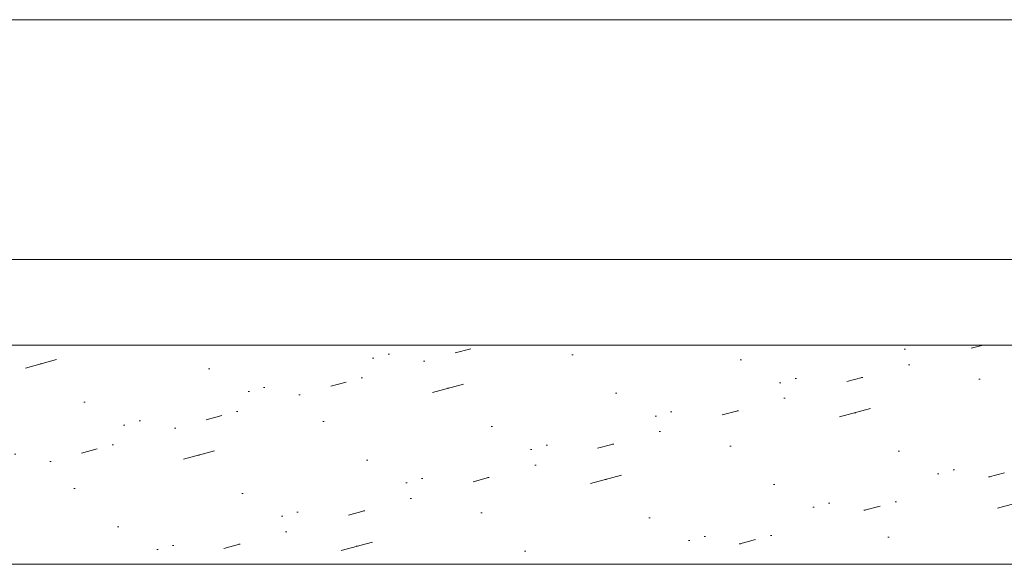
# Model space of a CAD drawing. Header units: millimetres. Extents: x 83969 to 164243, y -22860 to 4849.
# Tile 46 of 116: x 163463.92 to 163472.52, y -21459.53 to -21454.75. Entities that reach past the tile are written whole.
import ezdxf

# ---------------------------------------------------------------- set-up
doc = ezdxf.new("R2010")
doc.units = ezdxf.units.MM
doc.layers.get('0').update_dxf_attribs({"color": 251, "lineweight": 0})
doc.layers.add('00 CCTV IP - MIWI', color=10, linetype='Continuous')

# ---------------------------------------------------------------- blocks, each defined once
blk = doc.blocks.new('A$7E6A6014D2D5')
at = {"layer": '00 CCTV IP - MIWI', "color": 234, "lineweight": 0}
blk.add_lwpolyline([(-3045.343054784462, -279.4000000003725), (-3045.343054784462, -279.4000000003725), (-3045.343054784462, -279.4000000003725), (-3045.343054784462, -279.4000000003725), (3032.876945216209, -279.4000000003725), (3032.876945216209, -279.4000000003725), (3032.876945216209, -279.4000000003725, 0.4142500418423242), (3058.276945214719, -254), (3058.276945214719, -254), (3058.276945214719, 254, 0.4140206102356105), (3032.876945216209, 279.4000000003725), (3032.876945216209, 279.4000000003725), (-3045.343054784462, 279.4000000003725, 0.4578030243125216), (-3070.743054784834, 254), (-3070.743054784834, 254), (-3070.743054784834, -255.269999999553, 0.414213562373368), (-3045.343054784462, -279.4000000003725), (-3045.343054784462, -279.4000000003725)], format="xyb", dxfattribs=at)
blk.add_lwpolyline([(-2706.925183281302, -279.4000000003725), (2706.925183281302, -279.4000000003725), (2706.925183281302, 279.4000000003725), (-2706.925183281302, 279.4000000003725)], close=True, dxfattribs=at)
blk = doc.blocks.new('Panel zaślepiający 1U')
h = blk.add_hatch()
h.set_pattern_fill('GROUT', color=256, scale=0.25, angle=15, style=0)
h.set_pattern_definition([(15, (-221.187624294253, -203.5279369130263), (-0.3507189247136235, 2.535626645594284), [0.3175, -2.2225]), (15, (-221.1274679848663, -202.5257175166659), (-0.6574003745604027, 2.453451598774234), [0, -2.54]), (15, (-221.8009871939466, -203.6922870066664), (0.2626439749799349, 2.699976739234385), [0, -2.54]), (15, (-222.2940374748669, -201.8521983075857), (1.796051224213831, 3.110851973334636), [0.635, -4.445]), (15, (-220.0430735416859, -202.8925552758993), (-0.6574003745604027, 2.453451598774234), [0, -2.54]), (15, (-220.5742613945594, -203.3635868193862), (-0.04403747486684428, 2.617801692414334), [0, -2.54]), (15, (-220.3497549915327, -202.9747303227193), (-0.6574003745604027, 2.453451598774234), [0, -2.54]), (15, (-221.9873560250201, -201.7700232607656), (-0.6574003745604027, 2.453451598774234), [0, -2.54])])
h.paths.add_polyline_path([(48.89499973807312, 4.445000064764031), (46.67249973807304, 4.445000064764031), (46.67249973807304, 4.133850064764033, -0.9999999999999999), (46.36134973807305, 4.133850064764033), (46.36134973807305, 4.357988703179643), (2.53364973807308, 4.357988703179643), (2.53364973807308, 4.133850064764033, -0.9999999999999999), (2.222499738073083, 4.133850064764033), (2.222499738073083, 4.445000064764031), (-2.619269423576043e-07, 4.445000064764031), (-2.619269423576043e-07, 6.476403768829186e-08), (2.222499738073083, 6.476403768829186e-08), (2.222499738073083, 0.3111500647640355, -0.9999999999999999), (2.53364973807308, 0.3111500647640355), (2.53364973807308, 0.03924461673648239), (46.36134973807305, 0.03924461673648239), (46.36134973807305, 0.3111500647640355, -0.9999999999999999), (46.67249973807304, 0.3111500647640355), (46.67249973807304, 6.476403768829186e-08), (48.89499973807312, 6.476403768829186e-08)])
for p, q in [((46.36134973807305, 4.357988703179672), (2.53364973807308, 4.357988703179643)), ((46.36134973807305, 0.03924461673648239), (2.53364973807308, 0.03924461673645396))]:
    blk.add_line(p, q)

msp = doc.modelspace()

# ---------------------------------------------------------------- block references
for name, p, xscale, yscale, zscale in [('A$7E6A6014D2D5', (163468.748249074, -21455.79922800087), 0.003500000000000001, 0.003750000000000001, 0.003750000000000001), ('Panel zaślepiający 1U', (163457.6252143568, -21459.52939287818), 0.4438665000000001, 0.4438665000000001, 0.4438665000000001)]:
    msp.add_blockref(name, p, dxfattribs=dict(xscale=xscale, yscale=yscale, zscale=zscale))

doc.saveas('drawing.dxf')
